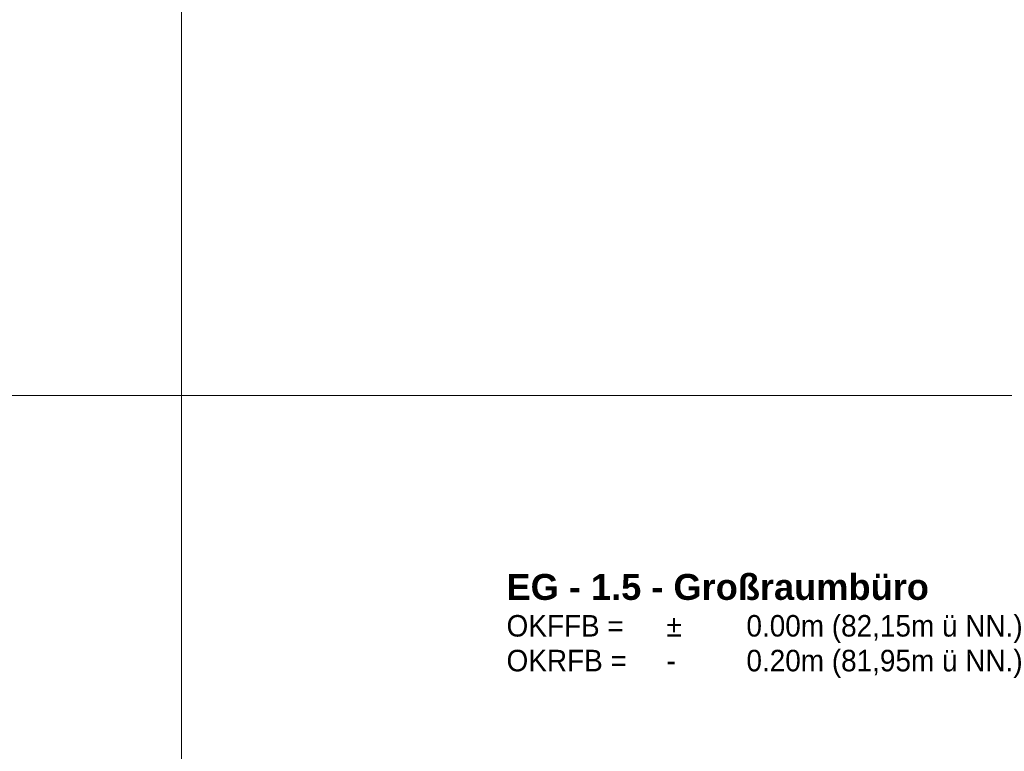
# Model space of a CAD drawing. Header units: metres. Extents: x 0.4 to 30.1, y -10.7 to 8.6.
# Tile 222 of 256: x 13.8 to 15, y -1 to -0.2. Entities that reach past the tile are written whole.
import ezdxf

# ---------------------------------------------------------------- set-up
doc = ezdxf.new("R2010")
doc.units = ezdxf.units.M
doc.layers.add('_Bodenaufbauten 20230510 (2D)', color=7, linetype='Continuous', lineweight=9)
doc.layers.add('Keine', color=7, linetype='Continuous', lineweight=9)
doc.styles.add('Arial', font='arial.ttf')
doc.styles.add('Arial (bold)', font='arialbd.ttf')

# ---------------------------------------------------------------- blocks, each defined once
blk = doc.blocks.new('Bodenaufbauten 20230510 (2D)')
at = {"layer": 'Keine', "color": 255, "flags": 128}
for points in [[(12, 1.8), (14, 1.8), (14, -0.6), (12, -0.6)], [(14, 1.8), (16, 1.8), (16, -0.6), (14, -0.6)], [(12, -0.6), (14, -0.6), (14, -3), (12, -3)], [(14, -0.6), (16, -0.6), (16, -3), (14, -3)]]:
    blk.add_lwpolyline(points, close=True, dxfattribs=at)
at = {"layer": 'Keine', "color": 7, "transparency": 33554687, "attachment_point": 1}
for s, insert, char_height, line_spacing_factor, style in [('EG - 1.5 - Großraumbüro', (14.3794, -0.80854), 0.0302617, 0.99019, 'Arial (bold)'), ('\\pxt1.157;OKFFB =^I±^I0.00m (82,15m ü NN.)\\POKRFB =^I-^I0.20m (81,95m ü NN.)', (14.3794, -0.85647), 0.0251604, 0.969122, 'Arial')]:
    blk.add_mtext(s, dxfattribs=dict(at, insert=insert, char_height=char_height, line_spacing_factor=line_spacing_factor, style=style))

msp = doc.modelspace()

# ---------------------------------------------------------------- block references
at = {"layer": '_Bodenaufbauten 20230510 (2D)'}
msp.add_blockref('Bodenaufbauten 20230510 (2D)', (0, 0), dxfattribs=at)

doc.saveas('drawing.dxf')
